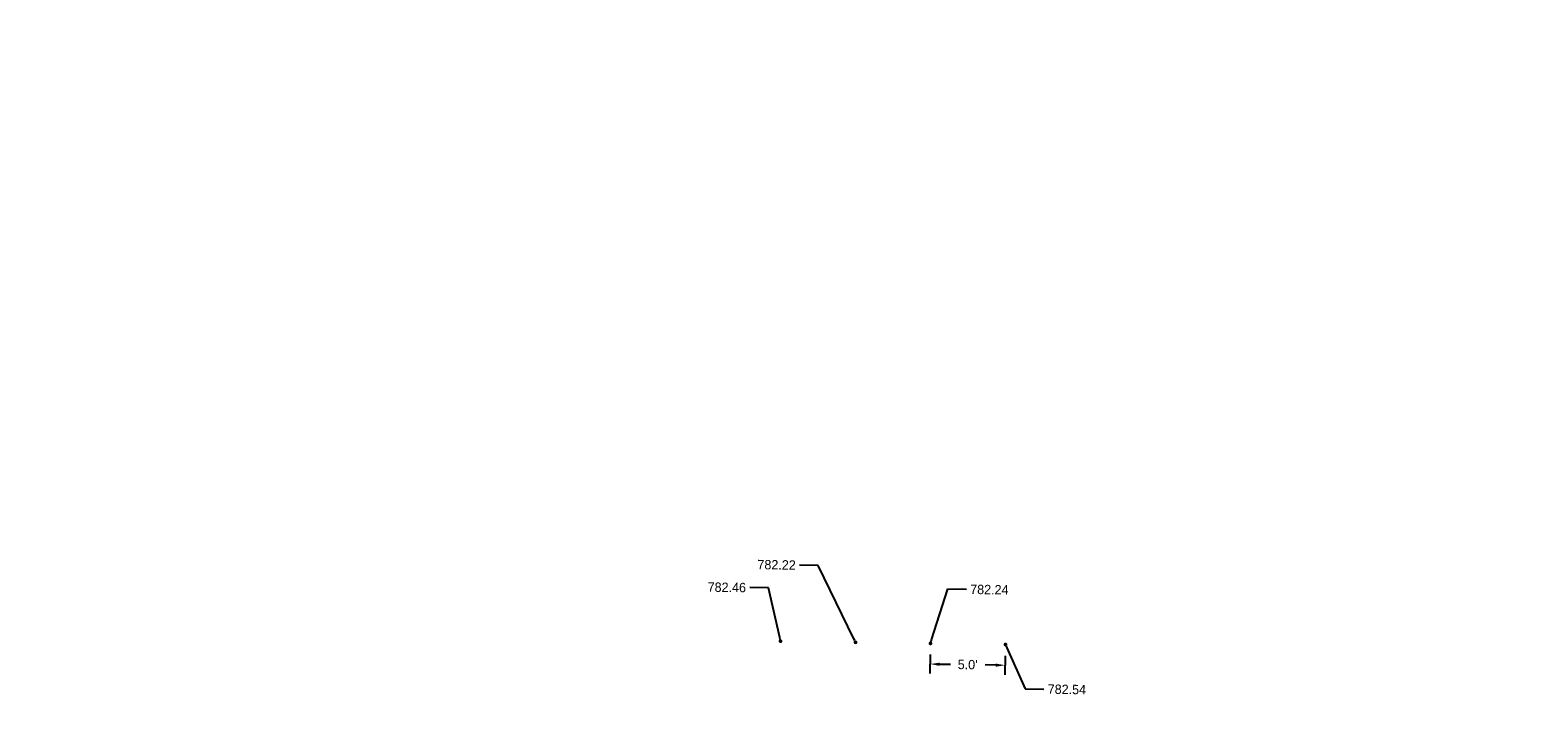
# Model space of a CAD drawing. Header units: feet. Extents: x 1384904 to 1390579, y 443400 to 444295.
# Tile 34 of 57: x 1388797 to 1388898, y 443980 to 444025. Entities that reach past the tile are written whole.
import ezdxf
from ezdxf import colors
from ezdxf.entities.mleader import LeaderData, LeaderLine
from ezdxf.math import Vec2, Vec3

# ---------------------------------------------------------------- set-up
doc = ezdxf.new("R2010")
doc.units = ezdxf.units.FT
doc.header["$MEASUREMENT"] = 0
doc.layers.add('DT_P_Text', color=3, linetype='Continuous')
doc.layers.add('PV_P_Text', color=7, linetype='Continuous')
doc.styles.get("Standard").update_dxf_attribs({"font": 'font31.shx'})
doc.dimstyles.get("Standard").update_dxf_attribs({"dimtxt": 0.18, "dimasz": 0.18, "dimexe": 0.18, "dimexo": 0.0625, "dimgap": 0.09, "dimtad": 0, "dimtih": 1, "dimtoh": 1, "dimdec": 4, "dimzin": 0, "dimdsep": 46, "dimtxsty": 'Standard', "dimcen": 0.09, "dimadec": 0, "dimazin": 0, "dimtfac": 1, "dimtdec": 4, "dimtofl": 0, "dimtmove": 0, "dimatfit": 3, "dimfxl": 1, "dimtolj": 1, "dimtzin": 0, "dimarcsym": 0})

# ---------------------------------------------------------------- blocks, each defined once
blk = doc.blocks.new('_Dot')
at = {"color": 0, "linetype": 'ByBlock', "lineweight": -2}
blk.add_line((-0.5, 0), (-1, 0), dxfattribs=at)
at = {"color": 0, "linetype": 'ByBlock', "const_width": 0.5}
blk.add_lwpolyline([(-0.25, 0, 1), (0.25, 0, 1)], format="xyb", close=True, dxfattribs=at)
blk = doc.blocks.new('*D1003')
at = {"layer": 'Defpoints', "color": 0, "transparency": 16777216}
for p in [(1388857.25, 443983.16), (1388862.24, 443983.08), (1388862.23, 443982.2)]:
    blk.add_point(p, dxfattribs=at)
at = {"layer": 'PV_P_Text', "color": 0, "lineweight": -2, "transparency": 16777216}
for p, q in [((1388857.24, 443982.91), (1388857.22, 443981.65)), ((1388862.24, 443982.83), (1388862.22, 443981.57)), ((1388857.86, 443982.27), (1388858.58, 443982.26)), ((1388861.61, 443982.21), (1388860.89, 443982.22))]:
    blk.add_line(p, q, dxfattribs=at)
at = {"layer": 'PV_P_Text', "color": 0, "transparency": 16777216}
for points in [[(1388857.86, 443982.37), (1388857.85, 443982.16), (1388857.23, 443982.28)], [(1388861.61, 443982.31), (1388861.6, 443982.1), (1388862.23, 443982.2)]]:
    blk.add_solid(points, dxfattribs=at)
at = {"layer": 'PV_P_Text', "color": 0, "transparency": 16777216, "insert": (1388859.73, 443982.24), "char_height": 0.625, "attachment_point": 5, "rotation": 359.0862}
blk.add_mtext("\\A1;5.0'", dxfattribs=at)
blk = doc.blocks.new('*D1065')
at = {"layer": 'Defpoints', "color": 0, "transparency": 16777216}
for p in [(1387895.13, 444137.12), (1387540.98, 443974.54), (1387898.95, 443973.3), (1387891.7, 443959.38), (1390194.58, 443935.45)]:
    blk.add_point(p, dxfattribs=at)
at = {"layer": 'DT_P_Text', "color": 0, "lineweight": -2, "transparency": 16777216}
for start, end in [(56.546, 80.0108), (8.0373, 33.7515)]:
    blk.add_arc((1387891.89, 443969.37), 8.07, start, end, dxfattribs=at)
at = {"layer": 'DT_P_Text', "color": 0, "transparency": 16777216}
for points in [[(1387893.27, 443977.12), (1387893.31, 443977.53), (1387892.05, 443977.44)], [(1387900.09, 443970.52), (1387899.67, 443970.49), (1387899.96, 443969.26)]]:
    blk.add_solid(points, dxfattribs=at)
at = {"layer": 'DT_P_Text', "color": 0, "transparency": 16777216, "insert": (1387897.69, 443974.98), "char_height": 1.25, "attachment_point": 5}
blk.add_mtext('\\A1;89°44\'10"', dxfattribs=at)
blk = doc.blocks.new('*D1066')
at = {"layer": 'Defpoints', "color": 0, "transparency": 16777216}
for p in [(1388170.02, 444145.73), (1387540.98, 443974.54), (1388173.06, 443969.46), (1388165.39, 443955.34), (1390194.58, 443935.45)]:
    blk.add_point(p, dxfattribs=at)
at = {"layer": 'DT_P_Text', "color": 0, "lineweight": -2, "transparency": 16777216}
for start, end in [(55.6454, 80.1702), (7.5921, 34.109)]:
    blk.add_arc((1388165.63, 443965.34), 8.5, start, end, dxfattribs=at)
at = {"layer": 'DT_P_Text', "color": 0, "transparency": 16777216}
for points in [[(1388167.06, 443973.51), (1388167.1, 443973.92), (1388165.84, 443973.84)], [(1388174.26, 443966.48), (1388173.84, 443966.45), (1388174.13, 443965.22)]]:
    blk.add_solid(points, dxfattribs=at)
at = {"layer": 'DT_P_Text', "color": 0, "transparency": 16777216, "insert": (1388171.75, 443971.23), "char_height": 1.25, "attachment_point": 5}
blk.add_mtext('\\A1;89°27\'2"', dxfattribs=at)
blk = doc.blocks.new('*D1068')
at = {"layer": 'Defpoints', "color": 0, "transparency": 16777216}
for p in [(1388548.53, 444294.6), (1387540.98, 443974.54), (1388551.28, 443965.87), (1388540.11, 443949.82), (1390194.58, 443935.45)]:
    blk.add_point(p, dxfattribs=at)
at = {"layer": 'DT_P_Text', "color": 0, "lineweight": -2, "transparency": 16777216}
for start, end in [(51.56, 82.8622), (4.8957, 37.0861)]:
    blk.add_arc((1388540.36, 443959.82), 12.48, start, end, dxfattribs=at)
at = {"layer": 'DT_P_Text', "color": 0, "transparency": 16777216}
for points in [[(1388541.89, 443972), (1388541.92, 443972.41), (1388540.66, 443972.3)], [(1388553, 443960.89), (1388552.59, 443960.88), (1388552.84, 443959.64)]]:
    blk.add_solid(points, dxfattribs=at)
at = {"layer": 'DT_P_Text', "color": 0, "transparency": 16777216, "insert": (1388549.36, 443968.47), "char_height": 1.25, "attachment_point": 5}
blk.add_mtext('\\A1;89°26\'46"', dxfattribs=at)
blk = doc.blocks.new('*D1070')
at = {"layer": 'Defpoints', "color": 0, "transparency": 16777216}
for p in [(1389005.13, 444177.18), (1387540.98, 443974.54), (1389009.17, 443958.89), (1388998.33, 443943.07), (1390194.58, 443935.45)]:
    blk.add_point(p, dxfattribs=at)
at = {"layer": 'DT_P_Text', "color": 0, "lineweight": -2, "transparency": 16777216}
for start, end in [(51.7097, 82.387), (5.1056, 36.7305)]:
    blk.add_arc((1388998.62, 443953.07), 12.04, start, end, dxfattribs=at)
at = {"layer": 'DT_P_Text', "color": 0, "transparency": 16777216}
for points in [[(1389000.2, 443964.8), (1389000.24, 443965.21), (1388998.97, 443965.11)], [(1389010.83, 443954.15), (1389010.41, 443954.13), (1389010.66, 443952.89)]]:
    blk.add_solid(points, dxfattribs=at)
at = {"layer": 'DT_P_Text', "color": 0, "transparency": 16777216, "insert": (1389007.32, 443961.4), "char_height": 1.25, "attachment_point": 5}
blk.add_mtext('\\A1;89°10\'51"', dxfattribs=at)
blk = doc.blocks.new('*D1071')
at = {"layer": 'Defpoints', "color": 0, "transparency": 16777216}
for p in [(1389529.02, 444160.85), (1387540.98, 443974.54), (1389519.6, 443952.65), (1389523.36, 443935.34), (1390194.58, 443935.45)]:
    blk.add_point(p, dxfattribs=at)
at = {"layer": 'DT_P_Text', "color": 0, "lineweight": -2, "transparency": 16777216}
for start, end in [(97.1524, 121.1449), (144.1097, 170.5654)]:
    blk.add_arc((1389523.61, 443945.34), 8.34, start, end, dxfattribs=at)
at = {"layer": 'DT_P_Text', "color": 0, "transparency": 16777216}
for points in [[(1389522.56, 443953.82), (1389522.58, 443953.41), (1389523.82, 443953.68)], [(1389515.59, 443946.68), (1389515.17, 443946.72), (1389515.27, 443945.46)]]:
    blk.add_solid(points, dxfattribs=at)
at = {"layer": 'DT_P_Text', "color": 0, "transparency": 16777216, "insert": (1389517.83, 443951.35), "char_height": 1.25, "attachment_point": 5}
blk.add_mtext('\\A1;90°35\'39"', dxfattribs=at)

msp = doc.modelspace()

# ---------------------------------------------------------------- dimensions: what is measured, and where the dimension line sits
at = {"layer": 'DT_P_Text'}
for base, line2, picture, middle in [((1388551.27813, 443965.86722), ((1388540.11322, 443949.82405), (1388548.52762, 444294.60374)), '*D1068', (1388549.35503, 443968.47325)), ((1389009.16818, 443958.8865), ((1388998.33294, 443943.07455), (1389005.1309, 444177.17687)), '*D1070', (1389007.32318, 443961.39682)), ((1389519.59746, 443952.65059), ((1389523.36155, 443935.33874), (1389529.02312, 444160.85051)), '*D1071', (1389517.83048, 443951.35217)), ((1388173.06391, 443969.45743), ((1388165.38689, 443955.34459), (1388170.01841, 444145.72851)), '*D1066', (1388171.75473, 443971.23141)), ((1387898.94504, 443973.29609), ((1387891.69628, 443959.37596), (1387895.13342, 444137.11607)), '*D1065', (1387897.69389, 443974.98408))]:
    dim = msp.add_angular_dim_2l(base=base, line1=((1387540.978, 443974.544), (1390194.57763, 443935.45023)), line2=line2, dimstyle='Standard', override={"dimscale": 10, "dimtxt": 0.125, "dimasz": 0.125, "dimgap": 0.05, "dimaunit": 1, "dimadec": 3}, dxfattribs=at)
    dim.commit()
    dim.dimension.update_dxf_attribs({"geometry": picture, "text_midpoint": middle})
at = {"layer": 'PV_P_Text'}
dim = msp.add_aligned_dim(p1=(1388857.24506, 443983.16142, -1563.311), p2=(1388862.24443, 443983.08167, -1563.311), distance=-0.88315, text="<>'", dimstyle='Standard', override={"dimscale": 5, "dimtxt": 0.125, "dimasz": 0.125, "dimexe": 0.125, "dimexo": 0.05, "dimgap": 0.05, "dimtih": 0, "dimtoh": 0, "dimdec": 1}, dxfattribs=at)
dim.commit()
dim.dimension.update_dxf_attribs({"geometry": '*D1003', "text_midpoint": (1388859.73066, 443982.23851, -1563.311)})

# ---------------------------------------------------------------- leaders
ml = msp.add_multileader_mtext('Standard', dxfattribs=at)
ml.set_content('782.22', color=256)
ml.set_leader_properties()
ml.set_arrow_properties(name='DOT')
ml.build(insert=Vec2(0, 0))
ml.multileader.update_dxf_attribs({"text_right_attachment_type": 2, "dogleg_length": 0.25, "arrow_head_size": 0.25, "scale": 5})
ctx = ml.context
ctx.base_point, ctx.scale, ctx.char_height, ctx.arrow_head_size, ctx.landing_gap_size, ctx.plane_origin, ctx.plane_x_axis, ctx.plane_y_axis = Vec3(1388845.01867, 443988.93304, -781.6555), 5, 0.625, 0.25, 0.25, Vec3(1388852.28206, 443983.71596, -781.6555), Vec3(0.999891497, -0.014730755), Vec3(0.014730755, 0.999891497)
ctx.right_attachment, ctx.text_align_type = 2, 2
notes = []
notes.append((ctx, [(0, (1, 1, 0), (1388849.76914, 443988.86305, -781.6555), (-0.999891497, 0.014730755), 1.25, [(0, [(1388852.25288, 443983.72893, -781.6555)], 0, [])])]))
ctx.mtext.insert, ctx.mtext.text_direction, ctx.mtext.rotation, ctx.mtext.alignment, ctx.mtext.flow_direction = Vec3(1388848.27391, 443989.19762, -781.6555), Vec3(0.999891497, -0.014730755), 6.268454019, 3, 5
ml = msp.add_multileader_mtext('Standard', dxfattribs=at)
ml.set_content('782.46', color=256)
ml.set_leader_properties()
ml.set_arrow_properties(name='DOT')
ml.build(insert=Vec2(0, 0))
ml.multileader.update_dxf_attribs({"text_right_attachment_type": 2, "dogleg_length": 0.25, "arrow_head_size": 0.25, "scale": 5})
ctx = ml.context
ctx.base_point, ctx.scale, ctx.char_height, ctx.arrow_head_size, ctx.landing_gap_size, ctx.plane_origin, ctx.plane_x_axis, ctx.plane_y_axis = Vec3(1388841.6699, 443987.42994, -781.6555), 5, 0.625, 0.25, 0.25, Vec3(1388847.2826, 443983.78961, -781.6555), Vec3(0.999891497, -0.014730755), Vec3(0.014730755, 0.999891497)
ctx.right_attachment, ctx.text_align_type = 2, 2
notes.append((ctx, [(0, (1, 1, 0), (1388846.45014, 443987.35951, -781.6555), (-0.999891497, 0.014730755), 1.25, [(0, [(1388847.25342, 443983.80258, -781.6555)], 0, [])])]))
ctx.mtext.insert, ctx.mtext.text_direction, ctx.mtext.rotation, ctx.mtext.alignment, ctx.mtext.flow_direction = Vec3(1388844.9549, 443987.69408, -781.6555), Vec3(0.999891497, -0.014730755), 6.268454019, 3, 5
ml = msp.add_multileader_mtext('Standard', dxfattribs=at)
ml.set_content('782.24', color=256)
ml.set_leader_properties()
ml.set_arrow_properties(name='DOT')
ml.build(insert=Vec2(0, 0))
ml.multileader.update_dxf_attribs({"text_right_attachment_type": 2, "dogleg_length": 0.25, "arrow_head_size": 0.25, "scale": 5})
ctx = ml.context
ctx.base_point, ctx.scale, ctx.char_height, ctx.arrow_head_size, ctx.landing_gap_size, ctx.plane_origin, ctx.plane_x_axis, ctx.plane_y_axis = Vec3(1388859.65115, 443987.27191, -781.6555), 5, 0.625, 0.25, 0.25, Vec3(1388857.28152, 443983.6423, -781.6555), Vec3(0.999891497, -0.014730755), Vec3(0.014730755, 0.999891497)
ctx.right_attachment = 2
notes.append((ctx, [(1, (1, 1, 0), (1388858.40129, 443987.29032, -781.6555), (0.999891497, -0.014730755), 1.25, [(0, [(1388857.25234, 443983.65527, -781.6555)], 0, [])])]))
ctx.mtext.insert, ctx.mtext.text_direction, ctx.mtext.rotation, ctx.mtext.flow_direction = Vec3(1388859.90573, 443987.58069, -781.6555), Vec3(0.999891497, -0.014730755), 6.268454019, 5
ml = msp.add_multileader_mtext('Standard', dxfattribs=at)
ml.set_content('782.54', color=256)
ml.set_leader_properties()
ml.set_arrow_properties(name='DOT')
ml.build(insert=Vec2(0, 0))
ml.multileader.update_dxf_attribs({"text_right_attachment_type": 2, "dogleg_length": 0.25, "arrow_head_size": 0.25, "scale": 5})
ctx = ml.context
ctx.base_point, ctx.scale, ctx.char_height, ctx.arrow_head_size, ctx.landing_gap_size, ctx.plane_origin, ctx.plane_x_axis, ctx.plane_y_axis = Vec3(1388864.82105, 443980.61053, -781.6555), 5, 0.625, 0.25, 0.25, Vec3(1388862.22222, 443983.5668, -781.6555), Vec3(0.999891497, -0.014730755), Vec3(0.014730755, 0.999891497)
ctx.right_attachment = 2
notes.append((ctx, [(0, (1, 1, 0), (1388863.57119, 443980.62894, -781.6555), (0.999891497, -0.014730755), 1.25, [(0, [(1388862.25179, 443983.58162, -781.6555)], 0, [])])]))
ctx.mtext.insert, ctx.mtext.text_direction, ctx.mtext.rotation, ctx.mtext.flow_direction = Vec3(1388865.07563, 443980.91931, -781.6555), Vec3(0.999891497, -0.014730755), 6.268454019, 5
for ctx, leaders in notes:
    for number, flags, end, landing, length, lines in leaders:
        leader = LeaderData()
        leader.index, (leader.has_last_leader_line, leader.has_dogleg_vector, leader.attachment_direction) = number, flags
        leader.last_leader_point, leader.dogleg_vector, leader.dogleg_length = Vec3(end), Vec3(landing), length
        for number, points, colour, breaks in lines:
            line = LeaderLine()
            line.index, line.vertices, line.color, line.breaks = number, Vec3.list(points), colors.encode_raw_color(colour), breaks
            leader.lines.append(line)
        ctx.leaders.append(leader)

doc.saveas('drawing.dxf')
